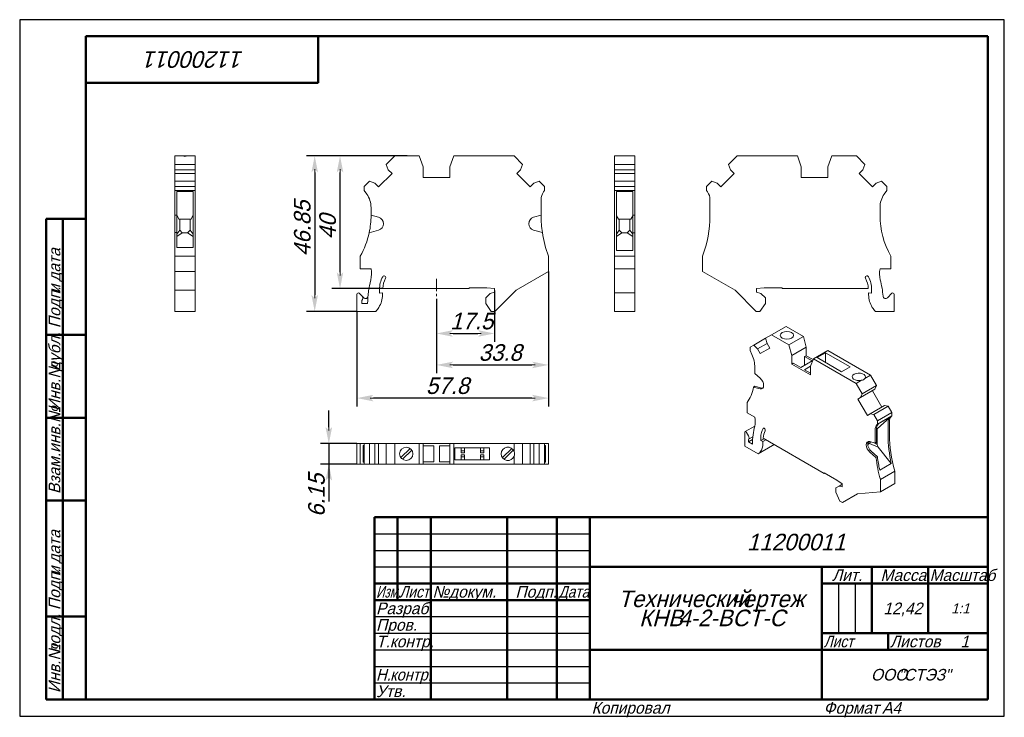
# Model space of a CAD drawing. Header units: millimetres. Extents: x 0 to 297, y 0 to 210.
import ezdxf

# ---------------------------------------------------------------- set-up
doc = ezdxf.new("R2010")
doc.units = ezdxf.units.MM
doc.linetypes.add('CENTER_per1_scale0.117913', pattern=[5.99, 3.74375, -0.74875, 0.74875, -0.74875])
doc.styles.add('TextStyle_1', font='T-FLEX Type A.TTF', dxfattribs={"oblique": 15, "height": 5})
doc.styles.add('TextStyle_2', font='T-FLEX Type A.TTF', dxfattribs={"oblique": 15, "height": 3.5})
doc.styles.add('TextStyle_3', font='T-FLEX Type A.TTF', dxfattribs={"width": 0.744064, "oblique": 15, "height": 3.5})
doc.styles.add('TextStyle_4', font='T-FLEX Type A.TTF', dxfattribs={"width": 0.883061, "oblique": 15, "height": 3.5})
doc.styles.add('TextStyle_5', font='T-FLEX Type A.TTF', dxfattribs={"width": 0.94413, "oblique": 15, "height": 3.5})
doc.styles.add('TextStyle_6', font='T-FLEX Type A.TTF', dxfattribs={"width": 0.98844, "oblique": 15, "height": 3.5})
doc.styles.add('TextStyle_7', font='T-FLEX Type A.TTF', dxfattribs={"oblique": 15, "height": 5})
doc.styles.add('TextStyle_8', font='T-FLEX Type A.TTF', dxfattribs={"oblique": 15, "height": 3})
doc.styles.add('TextStyle_9', font='T-FLEX Type A.TTF', dxfattribs={"oblique": 15, "height": 3.5})
doc.dimstyles.new('DIM_ST_1', dxfattribs={"dimtxt": 5, "dimasz": 5, "dimexe": 2.5, "dimexo": 0, "dimtad": 1, "dimrnd": 0.01, "dimdsep": 46, "dimtxsty": 'TextStyle_1', "dimblk": 'Arrow_3_C7_Status', "dimcen": 0.09, "dimclrd": 7, "dimclre": 7, "dimclrt": 7, "dimazin": 0, "dimtfac": 1, "dimtdec": 0, "dimtmove": 0, "dimatfit": 0, "dimldrblk": 'NONE', "dimfxl": 1, "dimtvp": 1, "dimtolj": 1, "dimarcsym": 0})
doc.dimstyles.new('DIM_ST_2', dxfattribs={"dimtxt": 5, "dimasz": 5, "dimexe": 2.5, "dimexo": 0, "dimtad": 1, "dimrnd": 0.01, "dimdsep": 46, "dimtxsty": 'TextStyle_1', "dimblk": 'Arrow_3_C7_Status', "dimcen": 0.09, "dimclrd": 7, "dimclre": 7, "dimclrt": 7, "dimazin": 0, "dimtfac": 1, "dimtdec": 0, "dimtmove": 0, "dimatfit": 0, "dimldrblk": 'NONE', "dimfxl": 1, "dimtvp": 1, "dimtolj": 1, "dimarcsym": 0})

# ---------------------------------------------------------------- blocks, each defined once
blk = doc.blocks.new('Arrow_3_C7_Status')
at = {"color": 7, "linetype": 'Continuous', "lineweight": 0}
blk.add_line((-1, 0), (-0.8, 0), dxfattribs=at)
at = {"color": 7}
blk.add_solid([(-1, -0.2), (0, 0), (-0.8, 0), (-1, 0.2)], dxfattribs=at)
blk = doc.blocks.new('*D5')
at = {"color": 7, "lineweight": -2}
for p, q in [((143.23, 128.36), (143.23, 112.89)), ((125.73, 125.87), (125.73, 112.89)), ((130.73, 115.39), (138.23, 115.39))]:
    blk.add_line(p, q, dxfattribs=at)
at = {"layer": 'Defpoints', "color": 0}
for p in [(143.23, 128.36), (125.73, 125.87), (143.23, 115.39)]:
    blk.add_point(p, dxfattribs=at)
at = {"color": 7, "lineweight": -2, "xscale": 5, "yscale": 5, "zscale": 5, "rotation": 180}
blk.add_blockref('Arrow_3_C7_Status', (125.73, 115.39), dxfattribs=at)
at = {"color": 7, "lineweight": -2, "xscale": 5, "yscale": 5, "zscale": 5}
blk.add_blockref('Arrow_3_C7_Status', (143.23, 115.39), dxfattribs=at)
blk = doc.blocks.new('_None')
blk = doc.blocks.new('*D6')
at = {"color": 7, "lineweight": -2}
for p, q in [((159.53, 134.12), (159.53, 103.4)), ((125.73, 125.87), (125.73, 103.4)), ((130.73, 105.9), (154.53, 105.9))]:
    blk.add_line(p, q, dxfattribs=at)
at = {"layer": 'Defpoints', "color": 0}
for p in [(159.53, 134.12), (125.73, 125.87), (159.53, 105.9)]:
    blk.add_point(p, dxfattribs=at)
at = {"color": 7, "lineweight": -2, "xscale": 5, "yscale": 5, "zscale": 5, "rotation": 180}
blk.add_blockref('Arrow_3_C7_Status', (125.73, 105.9), dxfattribs=at)
at = {"color": 7, "lineweight": -2, "xscale": 5, "yscale": 5, "zscale": 5}
blk.add_blockref('Arrow_3_C7_Status', (159.53, 105.9), dxfattribs=at)
blk = doc.blocks.new('*D7')
at = {"color": 7, "lineweight": -2}
for p, q in [((159.53, 134.12), (159.53, 93.4)), ((101.73, 122.06), (101.73, 93.4)), ((154.53, 95.9), (106.73, 95.9))]:
    blk.add_line(p, q, dxfattribs=at)
at = {"layer": 'Defpoints', "color": 0}
for p in [(159.53, 134.12), (101.73, 122.06), (101.73, 95.9)]:
    blk.add_point(p, dxfattribs=at)
at = {"color": 7, "lineweight": -2, "xscale": 5, "yscale": 5, "zscale": 5, "rotation": 180}
blk.add_blockref('Arrow_3_C7_Status', (101.73, 95.9), dxfattribs=at)
at = {"color": 7, "lineweight": -2, "xscale": 5, "yscale": 5, "zscale": 5}
blk.add_blockref('Arrow_3_C7_Status', (159.53, 95.9), dxfattribs=at)
blk = doc.blocks.new('*D8')
at = {"color": 7, "lineweight": -2}
for p, q in [((93.25, 87.17), (93.25, 92.17)), ((101.73, 82.17), (90.75, 82.17)), ((93.25, 82.17), (93.25, 76.02)), ((101.73, 76.02), (90.75, 76.02)), ((93.25, 76.02), (93.25, 64.71)), ((93.25, 71.02), (93.25, 66.02))]:
    blk.add_line(p, q, dxfattribs=at)
at = {"layer": 'Defpoints', "color": 0}
for p in [(101.73, 82.17), (93.25, 76.02), (101.73, 76.02)]:
    blk.add_point(p, dxfattribs=at)
at = {"color": 7, "lineweight": -2, "xscale": 5, "yscale": 5, "zscale": 5}
for p, rotation in [((93.25, 82.17), 270.0000000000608), ((93.25, 76.02), 90.00000000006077)]:
    blk.add_blockref('Arrow_3_C7_Status', p, dxfattribs=dict(at, rotation=rotation))
blk = doc.blocks.new('*D9')
at = {"color": 7, "lineweight": -2}
for p, q in [((116.83, 168.91), (94.12, 168.91)), ((96.62, 133.91), (96.62, 163.91)), ((109.54, 128.91), (94.12, 128.91))]:
    blk.add_line(p, q, dxfattribs=at)
at = {"layer": 'Defpoints', "color": 0}
for p in [(96.62, 168.91), (116.83, 168.91), (109.54, 128.91)]:
    blk.add_point(p, dxfattribs=at)
at = {"color": 7, "lineweight": -2, "xscale": 5, "yscale": 5, "zscale": 5}
for p, rotation in [((96.62, 168.91), 90.00000000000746), ((96.62, 128.91), 270.0000000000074)]:
    blk.add_blockref('Arrow_3_C7_Status', p, dxfattribs=dict(at, rotation=rotation))
blk = doc.blocks.new('*D10')
at = {"color": 7, "lineweight": -2}
for p, q in [((113.13, 168.91), (86.48, 168.91)), ((88.98, 163.91), (88.98, 127.06)), ((101.73, 122.06), (86.48, 122.06))]:
    blk.add_line(p, q, dxfattribs=at)
at = {"layer": 'Defpoints', "color": 0}
for p in [(113.13, 168.91), (88.98, 122.06), (101.73, 122.06)]:
    blk.add_point(p, dxfattribs=at)
at = {"color": 7, "lineweight": -2, "xscale": 5, "yscale": 5, "zscale": 5}
for p, rotation in [((88.98, 168.91), 89.9999999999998), ((88.98, 122.06), 269.9999999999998)]:
    blk.add_blockref('Arrow_3_C7_Status', p, dxfattribs=dict(at, rotation=rotation))
blk = doc.blocks.new('_FR1Страница_1')
at = {"color": 7, "linetype": 'Continuous', "lineweight": 25}
for p, q in [((0, 210), (0, 0)), ((297, 210), (0, 210)), ((297, 0), (297, 210)), ((107, 55), (172, 55)), ((107, 50), (172, 50)), ((107, 45), (172, 45)), ((247, 40), (247, 25)), ((252, 40), (252, 25)), ((107, 30), (172, 30)), ((107, 25), (172, 25)), ((107, 20), (172, 20)), ((242, 20), (292, 20)), ((262, 20), (262, 20)), ((107, 15), (172, 15)), ((107, 10), (172, 10)), ((0, 0), (297, 0))]:
    blk.add_line(p, q, dxfattribs=at)
at = {"color": 7, "linetype": 'Continuous', "lineweight": 50}
for p, q in [((20, 5), (20, 205)), ((20, 205), (292, 205)), ((90, 191), (90, 205)), ((292, 205), (292, 5)), ((20, 191), (90, 191)), ((8, 5), (8, 150)), ((8, 150), (20, 150)), ((13, 150), (13, 5)), ((8, 115), (20, 115)), ((8, 90), (20, 90)), ((20, 65), (8, 65)), ((107, 5), (107, 60)), ((107, 60), (292, 60)), ((114, 60), (114, 35)), ((124, 60), (124, 5)), ((147, 60), (147, 5)), ((162, 60), (162, 5)), ((172, 60), (172, 5)), ((172, 45), (292, 45)), ((242, 45), (242, 5)), ((257, 45), (257, 25)), ((274, 45), (274, 25)), ((107, 40), (172, 40)), ((242, 40), (292, 40)), ((107, 35), (172, 35)), ((8, 30), (20, 30)), ((242, 25), (292, 25)), ((262, 25), (262, 20)), ((172, 20), (292, 20)), ((20, 5), (8, 5)), ((292, 5), (20, 5))]:
    blk.add_line(p, q, dxfattribs=at)
at = {"color": 7, "oblique": 15}
for s, height, rotation, style, p in [('11200011', 5, 180, 'TextStyle_7', (67.63, 200.5)), ('дата', 3.5, 90, 'TextStyle_2', (12.25, 131.01)), ('Подп.', 3.5, 90, 'TextStyle_2', (12.25, 117)), ('и', 3.5, 90, 'TextStyle_2', (12.25, 127.51)), ('дубл.', 3.5, 90, 'TextStyle_2', (12.25, 104.01)), ('Инв.№', 3.5, 90, 'TextStyle_2', (12.25, 92)), ('Взам.инв.№', 3.5, 90, 'TextStyle_2', (12.25, 67)), ('дата', 3.5, 90, 'TextStyle_2', (12.25, 46.01)), ('Подп.', 3.5, 90, 'TextStyle_2', (12.25, 32)), ('и', 3.5, 90, 'TextStyle_2', (12.25, 42.51)), ('подл.', 3.5, 90, 'TextStyle_2', (12.25, 19.01)), ('Инв.№', 3.5, 90, 'TextStyle_2', (12.25, 7))]:
    blk.add_text(s, height=height, rotation=rotation, dxfattribs=dict(at, style=style)).set_placement(p)
for s, height, style, p in [('11200011', 5, 'TextStyle_7', (219.37, 50)), ('Лит.', 3.5, 'TextStyle_2', (245.03, 40.76)), ('Масса', 3.5, 'TextStyle_2', (259.65, 40.76)), ('№', 3.5, 'TextStyle_2', (124.5, 35.75)), ('Подп.', 3.5, 'TextStyle_2', (149.53, 35.75)), ('докум.', 3.5, 'TextStyle_2', (129.5, 35.75)), ('Технический', 5, 'TextStyle_7', (180.55, 32.88)), ('чертеж', 5, 'TextStyle_7', (214.51, 32.88)), ('Разраб.', 3.5, 'TextStyle_2', (107.5, 30.75)), ('12,42', 3.5, 'TextStyle_2', (260.53, 30.75)), ('1:1', 3, 'TextStyle_8', (280.99, 31)), ('КНВ', 5, 'TextStyle_7', (186.86, 27.12)), ('4-2-ВСТ-С', 5, 'TextStyle_7', (198.65, 27.12)), ('Пров.', 3.5, 'TextStyle_2', (107.5, 25.75)), ('Т.контр.', 3.5, 'TextStyle_2', (107.5, 20.75)), ('Листов', 3.5, 'TextStyle_2', (262.5, 20.75)), ('1', 3.5, 'TextStyle_9', (283.78, 20.75)), ('ООО', 3.5, 'TextStyle_2', (256.78, 10.75)), ('"СТЭЗ"', 3.5, 'TextStyle_2', (265.03, 10.75)), ('Утв.', 3.5, 'TextStyle_2', (107.5, 5.75)), ('Копировал', 3.5, 'TextStyle_2', (172.5, 0.75)), ('Формат', 3.5, 'TextStyle_2', (242.5, 0.75)), ('A4', 3.5, 'TextStyle_2', (260.12, 0.75))]:
    blk.add_text(s, height=height, dxfattribs=dict(at, style=style)).set_placement(p)
for s, style, width, p in [('Масштаб', 'TextStyle_6', 0.98844, (274.5, 40.76)), ('Изм.', 'TextStyle_3', 0.744064, (107.5, 35.75)), ('Лист', 'TextStyle_4', 0.883061, (114.5, 35.75)), ('Дата', 'TextStyle_4', 0.883061, (162.5, 35.75)), ('Лист', 'TextStyle_4', 0.883061, (242.5, 20.75)), ('Н.', 'TextStyle_5', 0.94413, (107.5, 10.75)), ('контр.', 'TextStyle_5', 0.94413, (111.75, 10.75))]:
    blk.add_text(s, height=3.5, dxfattribs=dict(at, style=style, width=width)).set_placement(p)
blk = doc.blocks.new('Страница_1')
at = {"color": 7, "linetype": 'Continuous', "lineweight": 20}
for p, q in [((46.784, 168.915), (49.163, 168.915)), ((46.784, 166.341), (46.784, 168.915)), ((46.784, 164.726), (46.784, 166.341)), ((46.784, 166.341), (52.934, 166.341)), ((49.163, 168.915), (50.555, 168.915)), ((52.934, 168.915), (50.555, 168.915)), ((52.934, 166.341), (52.934, 168.915)), ((52.934, 164.726), (52.934, 166.341)), ((113.133, 168.915), (110.559, 166.341)), ((111.188, 164.726), (110.559, 166.341)), ((113.133, 168.915), (120.533, 168.915)), ((121.733, 165.618), (120.533, 168.915)), ((130.933, 168.915), (129.733, 165.618)), ((149.133, 168.915), (130.933, 168.915)), ((151.708, 166.341), (149.133, 168.915)), ((151.079, 164.726), (151.708, 166.341)), ((185.539, 168.915), (179.389, 168.915)), ((179.389, 168.915), (179.389, 166.341)), ((179.389, 164.726), (179.389, 166.341)), ((185.539, 166.341), (179.389, 166.341)), ((185.539, 168.915), (185.539, 166.341)), ((185.539, 164.726), (185.539, 166.341)), ((213.797, 166.341), (216.371, 168.915)), ((214.426, 164.726), (213.797, 166.341)), ((216.371, 168.915), (234.571, 168.915)), ((234.571, 168.915), (235.771, 165.618)), ((243.771, 165.618), (244.971, 168.915)), ((252.371, 168.915), (244.971, 168.915)), ((252.371, 168.915), (254.945, 166.341)), ((254.317, 164.726), (254.945, 166.341)), ((46.784, 164.726), (46.784, 163.603)), ((46.784, 164.726), (52.934, 164.726)), ((46.784, 161.307), (46.784, 163.603)), ((52.934, 163.603), (46.784, 163.603)), ((52.934, 164.726), (52.934, 163.603)), ((52.934, 161.307), (52.934, 163.603)), ((108.263, 159.555), (112.311, 163.603)), ((111.188, 164.726), (112.311, 163.603)), ((121.733, 165.618), (121.733, 162.415)), ((129.733, 165.618), (129.733, 162.415)), ((151.079, 164.726), (149.955, 163.603)), ((154.004, 159.555), (149.955, 163.603)), ((185.539, 164.726), (179.389, 164.726)), ((179.389, 164.726), (179.389, 163.603)), ((179.389, 163.603), (185.539, 163.603)), ((179.389, 161.307), (179.389, 163.603)), ((185.539, 164.726), (185.539, 163.603)), ((185.539, 161.307), (185.539, 163.603)), ((211.501, 159.555), (215.549, 163.603)), ((214.426, 164.726), (215.549, 163.603)), ((235.771, 165.618), (235.771, 162.415)), ((243.771, 165.618), (243.771, 162.415)), ((254.317, 164.726), (253.193, 163.603)), ((257.242, 159.555), (253.193, 163.603)), ((46.784, 161.307), (52.934, 161.307)), ((46.784, 159.715), (46.784, 161.307)), ((52.934, 159.715), (52.934, 161.307)), ((103.933, 159.715), (105.525, 161.307)), ((105.525, 161.307), (107.14, 160.678)), ((107.14, 160.678), (108.263, 159.555)), ((129.733, 162.415), (121.733, 162.415)), ((155.127, 160.678), (154.004, 159.555)), ((156.742, 161.307), (155.127, 160.678)), ((158.333, 159.715), (156.742, 161.307)), ((179.389, 159.715), (179.389, 161.307)), ((185.539, 161.307), (179.389, 161.307)), ((185.539, 159.715), (185.539, 161.307)), ((207.171, 159.715), (208.763, 161.307)), ((208.763, 161.307), (210.378, 160.678)), ((210.378, 160.678), (211.501, 159.555)), ((235.771, 162.415), (243.771, 162.415)), ((258.365, 160.678), (257.242, 159.555)), ((259.98, 161.307), (258.365, 160.678)), ((261.571, 159.715), (259.98, 161.307)), ((46.784, 158.515), (46.784, 159.715)), ((46.784, 159.715), (52.934, 159.715)), ((52.934, 158.515), (46.784, 158.515)), ((46.784, 158.048), (46.784, 158.515)), ((46.784, 158.048), (46.784, 155.754)), ((47.384, 158.235), (52.334, 158.235)), ((47.384, 158.235), (47.384, 158.048)), ((47.384, 158.048), (47.384, 155.754)), ((52.334, 158.235), (52.334, 158.048)), ((52.334, 158.048), (52.334, 155.754)), ((52.934, 158.515), (52.934, 159.715)), ((52.934, 158.515), (52.934, 158.048)), ((52.934, 158.048), (52.934, 155.754)), ((103.933, 158.515), (103.933, 159.715)), ((104.718, 157.395), (103.933, 158.515)), ((158.007, 158.048), (158.333, 158.515)), ((158.333, 158.515), (158.333, 159.715)), ((179.389, 158.515), (179.389, 159.715)), ((185.539, 159.715), (179.389, 159.715)), ((179.389, 157.395), (179.389, 158.515)), ((179.389, 158.515), (185.539, 158.515)), ((184.939, 158.19), (179.989, 158.19)), ((179.989, 157.395), (179.989, 158.19)), ((184.939, 158.19), (184.939, 157.395)), ((185.539, 158.515), (185.539, 159.715)), ((185.539, 157.395), (185.539, 158.515)), ((207.171, 158.515), (207.171, 159.715)), ((207.171, 158.515), (207.498, 158.048)), ((260.787, 157.395), (261.571, 158.515)), ((261.571, 158.515), (261.571, 159.715)), ((46.784, 151.02), (46.784, 155.754)), ((47.384, 155.754), (47.384, 151.02)), ((52.334, 150.877), (52.334, 155.754)), ((52.934, 150.877), (52.934, 155.754)), ((157.283, 151.02), (157.283, 155.754)), ((179.389, 157.395), (179.389, 153.38)), ((179.989, 157.395), (179.989, 153.38)), ((184.939, 157.395), (184.939, 153.38)), ((185.539, 157.395), (185.539, 153.38)), ((208.221, 150.877), (208.221, 155.754)), ((105.983, 151.02), (105.983, 153.38)), ((179.389, 151.015), (179.389, 153.38)), ((179.989, 151.015), (179.989, 153.38)), ((184.939, 151.02), (184.939, 153.38)), ((185.539, 151.02), (185.539, 153.38)), ((259.521, 151.015), (259.521, 153.38)), ((46.784, 151.02), (47.384, 151.02)), ((46.784, 150.412), (46.784, 151.02)), ((46.784, 150.412), (46.784, 148.48)), ((47.384, 151.12), (47.973, 149.815)), ((47.384, 151.02), (47.384, 150.412)), ((47.384, 150.412), (47.384, 148.48)), ((47.973, 149.815), (51.745, 149.815)), ((48.259, 146.565), (48.259, 149.815)), ((51.459, 149.815), (51.459, 146.565)), ((52.334, 151.12), (51.745, 149.815)), ((52.334, 150.877), (52.334, 141.344)), ((52.934, 150.877), (52.934, 138.714)), ((105.983, 151.015), (105.983, 151.02)), ((105.983, 151.02), (108.251, 150.412)), ((155.016, 150.412), (157.283, 151.02)), ((157.283, 150.877), (157.283, 151.02)), ((179.389, 151.015), (179.389, 138.689)), ((179.989, 151.015), (179.989, 140.415)), ((179.989, 150.892), (180.596, 149.815)), ((180.596, 149.815), (184.331, 149.815)), ((180.864, 149.815), (180.864, 146.565)), ((184.064, 149.815), (184.064, 146.565)), ((184.939, 150.892), (184.331, 149.815)), ((184.939, 151.02), (185.539, 151.02)), ((184.939, 151.02), (184.939, 150.412)), ((184.939, 150.412), (184.939, 148.48)), ((185.539, 151.02), (185.539, 150.412)), ((185.539, 150.412), (185.539, 148.48)), ((46.784, 148.449), (46.784, 148.48)), ((46.784, 148.449), (46.784, 146.518)), ((46.784, 145.808), (46.784, 146.518)), ((46.784, 145.808), (47.384, 145.808)), ((46.784, 145.808), (46.784, 138.714)), ((47.384, 148.48), (47.384, 148.449)), ((47.384, 148.449), (47.384, 146.518)), ((47.384, 145.297), (48.259, 146.565)), ((47.384, 146.518), (47.384, 145.808)), ((47.384, 145.808), (47.384, 141.344)), ((49.059, 145.765), (47.384, 144.591)), ((49.059, 145.765), (48.259, 146.565)), ((50.659, 145.765), (49.059, 145.765)), ((50.659, 145.765), (51.459, 146.565)), ((50.659, 145.765), (52.334, 144.591)), ((51.459, 146.565), (52.334, 145.297)), ((108.251, 146.518), (105.425, 145.76)), ((109.733, 148.48), (109.733, 148.449)), ((153.533, 148.449), (153.533, 148.48)), ((157.663, 145.808), (155.016, 146.518)), ((180.864, 146.565), (179.989, 145.297)), ((179.989, 144.591), (181.664, 145.765)), ((181.664, 145.765), (180.864, 146.565)), ((181.664, 145.765), (183.264, 145.765)), ((184.064, 146.565), (183.264, 145.765)), ((183.264, 145.765), (184.939, 144.591)), ((184.064, 146.565), (184.939, 145.297)), ((184.939, 148.48), (184.939, 148.449)), ((184.939, 148.449), (184.939, 146.518)), ((184.939, 146.518), (184.939, 145.76)), ((184.939, 145.76), (184.939, 140.415)), ((185.539, 145.76), (184.939, 145.76)), ((185.539, 148.48), (185.539, 148.449)), ((185.539, 148.449), (185.539, 146.518)), ((185.539, 146.518), (185.539, 145.76)), ((185.539, 145.76), (185.539, 138.689)), ((52.334, 141.344), (47.384, 141.344)), ((184.939, 140.415), (179.989, 140.415)), ((46.784, 138.714), (46.784, 134.123)), ((52.934, 138.714), (46.784, 138.714)), ((52.934, 134.123), (52.934, 138.714)), ((102.733, 138.689), (102.733, 134.915)), ((159.533, 138.714), (159.533, 134.123)), ((179.389, 138.689), (185.539, 138.689)), ((179.389, 134.915), (179.389, 138.689)), ((185.539, 138.689), (185.539, 134.915)), ((205.971, 134.123), (205.971, 138.714)), ((262.771, 134.915), (262.771, 138.689)), ((46.784, 134.123), (52.934, 134.123)), ((46.784, 134.123), (46.784, 128.465)), ((52.934, 134.123), (52.934, 128.465)), ((102.733, 134.915), (105.977, 134.915)), ((159.533, 134.123), (149.733, 128.465)), ((179.389, 134.915), (179.389, 131.557)), ((185.539, 134.915), (179.389, 134.915)), ((185.539, 134.915), (185.539, 131.557)), ((205.971, 134.123), (215.771, 128.465)), ((259.528, 134.915), (262.771, 134.915)), ((179.389, 127.622), (179.389, 131.557)), ((185.539, 127.622), (185.539, 131.557)), ((46.784, 128.465), (46.784, 122.065)), ((46.784, 128.465), (52.934, 128.465)), ((52.934, 128.465), (52.934, 122.065)), ((108.533, 128.615), (108.533, 127.536)), ((109.54, 128.915), (135.533, 128.915)), ((135.533, 129.115), (135.533, 128.915)), ((135.533, 129.115), (140.947, 129.115)), ((140.947, 129.115), (143.233, 128.915)), ((141.936, 127.467), (143.233, 127.815)), ((143.233, 127.815), (143.233, 128.915)), ((149.733, 128.465), (143.333, 122.065)), ((215.771, 128.465), (222.171, 122.065)), ((224.557, 129.115), (222.271, 128.915)), ((222.271, 127.815), (222.271, 128.915)), ((223.569, 127.467), (222.271, 127.815)), ((229.971, 129.115), (224.557, 129.115)), ((229.971, 128.915), (229.971, 129.115)), ((255.965, 128.915), (229.971, 128.915)), ((256.971, 128.615), (256.971, 127.536)), ((101.733, 122.065), (101.733, 127.222)), ((103.27, 126.651), (102.416, 127.505)), ((103.233, 124.415), (103.233, 125.344)), ((103.786, 126.135), (103.27, 126.651)), ((109.433, 127.615), (108.533, 127.536)), ((109.433, 127.058), (109.433, 127.615)), ((140.583, 126.115), (141.936, 127.467)), ((140.583, 124.465), (140.583, 126.115)), ((179.389, 127.222), (179.389, 127.622)), ((185.539, 127.622), (179.389, 127.622)), ((179.389, 122.065), (179.389, 127.222)), ((185.539, 127.222), (185.539, 127.622)), ((185.539, 122.065), (185.539, 127.222)), ((224.921, 126.115), (223.569, 127.467)), ((224.921, 124.465), (224.921, 126.115)), ((256.071, 127.615), (256.971, 127.536)), ((256.071, 127.058), (256.071, 127.615)), ((261.719, 126.135), (263.088, 127.505)), ((263.771, 122.065), (263.771, 127.222)), ((46.784, 122.065), (52.934, 122.065)), ((107.399, 122.065), (101.733, 122.065)), ((104.941, 124.415), (103.233, 124.415)), ((142.264, 122.065), (140.583, 124.465)), ((143.333, 122.065), (142.264, 122.065)), ((185.539, 122.065), (179.389, 122.065)), ((222.171, 122.065), (223.241, 122.065)), ((223.241, 122.065), (224.921, 124.465)), ((258.105, 122.065), (263.771, 122.065)), ((226.809, 114.997), (231.157, 117.508)), ((231.157, 117.508), (236.39, 114.487)), ((221.429, 111.891), (224.988, 113.947)), ((226.809, 114.997), (224.988, 113.947)), ((225.433, 112.372), (224.988, 113.947)), ((226.809, 114.997), (232.041, 111.976)), ((232.041, 111.976), (236.39, 114.487)), ((237.238, 111.305), (236.39, 114.487)), ((220.303, 111.242), (221.429, 111.891)), ((220.303, 110.262), (220.303, 111.242)), ((220.858, 109.027), (220.303, 110.262)), ((221.429, 111.891), (222.571, 110.719)), ((222.571, 110.719), (225.433, 112.372)), ((222.571, 110.719), (223.365, 109.343)), ((223.365, 109.343), (226.227, 110.996)), ((225.433, 112.372), (226.227, 110.996)), ((232.89, 108.795), (232.041, 111.976)), ((232.89, 108.795), (237.238, 111.305)), ((237.238, 111.305), (237.238, 108.69)), ((243.744, 110.241), (239.395, 107.731)), ((256.613, 102.811), (243.744, 110.241)), ((232.89, 108.795), (232.89, 106.179)), ((235.577, 105.159), (239.006, 107.139)), ((237.238, 108.69), (236.779, 108.425)), ((236.779, 105.853), (236.779, 108.425)), ((239.006, 107.139), (236.779, 108.425)), ((239.305, 107.497), (237.238, 108.69)), ((239.395, 107.731), (238.547, 105.529)), ((252.265, 100.301), (239.395, 107.731)), ((240.527, 108.098), (243.108, 109.588)), ((247.933, 103.822), (240.527, 108.098)), ((243.108, 109.588), (243.108, 106.608)), ((250.514, 105.312), (243.108, 109.588)), ((221.753, 103.305), (221.753, 105.232)), ((233.349, 106.445), (232.89, 106.179)), ((238.547, 102.913), (232.89, 106.179)), ((233.349, 106.445), (235.577, 105.159)), ((238.547, 105.485), (236.779, 104.465)), ((236.779, 104.465), (238.547, 103.444)), ((238.547, 105.529), (238.547, 102.913)), ((247.933, 103.822), (250.514, 105.312)), ((221.753, 103.305), (223.356, 101.883)), ((252.265, 100.301), (253.947, 101.272)), ((256.613, 102.811), (254.931, 101.84)), ((258.433, 99.659), (256.613, 102.811)), ((221.358, 99.239), (221.782, 99.484)), ((223.356, 98.703), (221.358, 99.239)), ((223.781, 98.948), (221.782, 99.484)), ((224.404, 99.701), (224.404, 99.676)), ((254.085, 97.148), (252.265, 100.301)), ((253.64, 96.086), (257.989, 98.597)), ((254.085, 97.148), (258.433, 99.659)), ((260.057, 93.18), (257.194, 98.138)), ((257.989, 98.597), (258.433, 99.659)), ((253.64, 96.086), (252.846, 95.628)), ((255.708, 90.67), (252.846, 95.628)), ((253.64, 96.086), (254.085, 97.148)), ((219.455, 94.564), (219.455, 91.482)), ((256.503, 91.128), (260.851, 93.639)), ((257.644, 90.982), (261.993, 93.493)), ((261.993, 93.493), (260.851, 93.639)), ((263.119, 91.544), (261.993, 93.493)), ((219.455, 91.482), (221.748, 90.158)), ((256.503, 91.128), (255.708, 90.67)), ((257.644, 90.982), (256.503, 91.128)), ((258.77, 89.033), (257.644, 90.982)), ((258.622, 86.632), (262.556, 90.17)), ((258.77, 89.033), (263.119, 91.544)), ((263.119, 90.564), (258.77, 88.053)), ((259.056, 88.15), (262.556, 90.17)), ((262.556, 90.17), (262.463, 90.071)), ((263.119, 90.564), (262.888, 90.316)), ((263.119, 90.564), (263.119, 91.544)), ((221.699, 87.449), (218.83, 85.793)), ((258.027, 82.362), (258.027, 86.228)), ((258.622, 86.632), (258.452, 86.499)), ((258.452, 86.473), (258.452, 82.607)), ((258.539, 87.806), (258.77, 88.053)), ((258.622, 81.877), (258.622, 86.632)), ((258.77, 88.053), (258.77, 89.033)), ((259.056, 88.15), (258.963, 88.051)), ((261.952, 84.511), (261.952, 88.493)), ((262.376, 84.756), (262.376, 88.738)), ((218.748, 81.399), (218.748, 85.609)), ((219.834, 84.516), (219.23, 85.562)), ((219.808, 82.705), (219.808, 83.464)), ((221.079, 83.439), (219.808, 82.705)), ((219.834, 83.477), (221.147, 84.235)), ((223.556, 83.971), (223.556, 83.09)), ((223.556, 83.09), (224.531, 83.653)), ((224.192, 82.787), (225.112, 83.317)), ((224.267, 83.805), (242.648, 73.193)), ((102.416, 82.17), (101.733, 82.17)), ((101.733, 82.17), (101.733, 76.02)), ((102.733, 82.17), (102.416, 82.17)), ((102.733, 82.17), (102.733, 76.02)), ((102.733, 82.17), (103.933, 82.17)), ((103.625, 81.57), (103.933, 81.57)), ((103.625, 76.62), (103.625, 81.57)), ((103.933, 82.17), (105.525, 82.17)), ((103.933, 76.02), (103.933, 82.17)), ((105.525, 76.02), (105.525, 82.17)), ((105.525, 82.17), (107.14, 82.17)), ((107.14, 82.17), (108.263, 82.17)), ((107.14, 76.02), (107.14, 82.17)), ((108.263, 82.17), (110.559, 82.17)), ((108.263, 82.17), (108.263, 76.02)), ((110.559, 76.02), (110.559, 82.17)), ((113.133, 82.17), (110.559, 82.17)), ((113.133, 82.17), (120.533, 82.17)), ((113.133, 76.02), (113.133, 82.17)), ((114.969, 77.95), (117.753, 80.735)), ((118.248, 80.24), (115.464, 77.455)), ((120.533, 76.02), (120.533, 82.17)), ((121.733, 82.17), (120.533, 82.17)), ((129.733, 82.17), (121.733, 82.17)), ((121.733, 76.02), (121.733, 82.17)), ((124.883, 81.52), (121.733, 81.52)), ((124.883, 76.67), (124.883, 81.52)), ((129.733, 81.52), (126.583, 81.52)), ((126.583, 81.52), (126.583, 76.67)), ((130.933, 82.17), (129.733, 82.17)), ((129.733, 76.02), (129.733, 82.17)), ((130.933, 82.17), (130.933, 76.02)), ((149.133, 82.17), (130.933, 82.17)), ((131.284, 77.27), (131.284, 80.92)), ((141.758, 80.92), (131.284, 80.92)), ((133.208, 80.024), (133.208, 80.92)), ((134.208, 80.024), (134.208, 80.92)), ((139.008, 80.92), (139.008, 80.024)), ((140.008, 80.92), (140.008, 80.024)), ((141.758, 77.27), (141.758, 80.92)), ((145.619, 77.95), (148.403, 80.735)), ((148.898, 80.24), (146.114, 77.455)), ((151.708, 82.17), (149.133, 82.17)), ((149.133, 82.17), (149.133, 79.791)), ((154.004, 82.17), (151.708, 82.17)), ((151.708, 76.02), (151.708, 82.17)), ((155.127, 82.17), (154.004, 82.17)), ((154.004, 82.17), (154.004, 76.02)), ((156.742, 82.17), (155.127, 82.17)), ((155.127, 76.02), (155.127, 82.17)), ((158.333, 82.17), (156.742, 82.17)), ((156.742, 76.02), (156.742, 82.17)), ((158.333, 76.02), (158.333, 82.17)), ((159.533, 82.17), (158.333, 82.17)), ((158.647, 81.57), (158.333, 81.57)), ((158.647, 81.57), (158.647, 76.62)), ((159.533, 82.17), (159.533, 76.02)), ((222.754, 79.086), (218.748, 81.399)), ((221.016, 82.008), (219.808, 82.705)), ((222.754, 79.086), (227.103, 81.596)), ((224.192, 82.787), (223.556, 83.09)), ((224.192, 82.332), (224.192, 82.787)), ((255.376, 81.794), (255.376, 81.819)), ((255.8, 82.064), (255.8, 82.039)), ((256.366, 82.195), (255.807, 81.872)), ((255.857, 82.489), (256.366, 82.195)), ((256.366, 82.195), (256.672, 82.725)), ((256.366, 82.195), (258.974, 81.098)), ((256.424, 82.792), (258.027, 82.362)), ((257.97, 82.377), (258.622, 81.877)), ((258.027, 82.362), (258.452, 82.607)), ((258.622, 81.877), (258.974, 81.098)), ((258.974, 81.098), (262.916, 76.171)), ((141.758, 77.27), (131.284, 77.27)), ((133.208, 80.024), (133.208, 79.404)), ((133.208, 80.024), (134.208, 80.024)), ((133.208, 79.404), (133.208, 79.37)), ((133.208, 79.37), (134.208, 79.37)), ((134.208, 78.82), (133.208, 78.82)), ((133.208, 78.787), (133.208, 78.82)), ((133.208, 78.166), (133.208, 78.787)), ((133.208, 78.166), (134.208, 78.166)), ((133.208, 77.27), (133.208, 78.166)), ((134.208, 80.024), (134.208, 79.404)), ((134.208, 79.404), (134.208, 79.37)), ((134.208, 78.787), (134.208, 78.82)), ((134.208, 78.166), (134.208, 78.787)), ((134.208, 77.27), (134.208, 78.166)), ((139.008, 80.024), (139.008, 79.404)), ((140.008, 80.024), (139.008, 80.024)), ((139.008, 79.404), (139.008, 79.37)), ((139.008, 79.37), (140.008, 79.37)), ((140.008, 78.82), (139.008, 78.82)), ((139.008, 78.787), (139.008, 78.82)), ((139.008, 78.166), (139.008, 78.787)), ((139.008, 77.27), (139.008, 78.166)), ((140.008, 78.166), (139.008, 78.166)), ((140.008, 80.024), (140.008, 79.404)), ((140.008, 79.404), (140.008, 79.37)), ((140.008, 78.787), (140.008, 78.82)), ((140.008, 78.166), (140.008, 78.787)), ((140.008, 77.27), (140.008, 78.166)), ((149.133, 76.02), (149.133, 78.399)), ((258.296, 77.952), (256.424, 79.612)), ((256.848, 79.857), (258.72, 78.197)), ((258.296, 77.952), (258.72, 78.197)), ((102.416, 76.02), (101.733, 76.02)), ((102.733, 76.02), (102.416, 76.02)), ((102.733, 76.02), (103.933, 76.02)), ((103.625, 76.62), (103.933, 76.62)), ((103.933, 76.02), (105.525, 76.02)), ((105.525, 76.02), (107.14, 76.02)), ((107.14, 76.02), (108.263, 76.02)), ((108.263, 76.02), (110.559, 76.02)), ((113.133, 76.02), (110.559, 76.02)), ((113.133, 76.02), (120.533, 76.02)), ((121.733, 76.02), (120.533, 76.02)), ((121.733, 76.67), (124.883, 76.67)), ((129.733, 76.02), (121.733, 76.02)), ((126.583, 76.67), (129.733, 76.67)), ((130.933, 76.02), (129.733, 76.02)), ((149.133, 76.02), (130.933, 76.02)), ((151.708, 76.02), (149.133, 76.02)), ((154.004, 76.02), (151.708, 76.02)), ((155.127, 76.02), (154.004, 76.02)), ((156.742, 76.02), (155.127, 76.02)), ((158.333, 76.02), (156.742, 76.02)), ((158.647, 76.62), (158.333, 76.62)), ((159.533, 76.02), (158.333, 76.02)), ((262.916, 76.171), (259.416, 74.15)), ((242.648, 73.356), (246.476, 71.146)), ((242.648, 73.356), (242.648, 73.193)), ((242.648, 73.193), (242.789, 73.275)), ((263.967, 73.907), (259.618, 71.396)), ((259.618, 71.396), (259.618, 67.647)), ((263.967, 70.158), (263.967, 73.907)), ((246.219, 68.845), (247.175, 69.397)), ((246.219, 67.498), (246.219, 68.845)), ((246.476, 71.146), (248.093, 70.049)), ((247.175, 69.397), (248.093, 69.927)), ((247.175, 69.397), (248.093, 69.151)), ((248.093, 69.151), (248.093, 70.049)), ((259.618, 67.647), (263.967, 70.158)), ((247.407, 64.852), (246.219, 67.498)), ((252.689, 67.028), (248.163, 64.416)), ((259.618, 67.647), (252.689, 67.028)), ((248.163, 64.416), (247.407, 64.852))]:
    blk.add_line(p, q, dxfattribs=at)
at = {"color": 7, "linetype": 'CENTER_per1_scale0.117913', "lineweight": 9}
blk.add_line((125.733, 131.86), (125.733, 125.87), dxfattribs=at)
at = {"color": 7, "linetype": 'Continuous', "lineweight": 20}
blk.add_circle((116.608, 79.095), 2, dxfattribs=at)
for centre, radius, start, end in [((49.859, 170.79), 2, 249.63587, 270), ((49.859, 170.79), 2, 270, 290.36413), ((161.283, 155.754), 4, 145, 180), ((204.221, 155.754), 4, 0, 35), ((98.983, 153.38), 7, 0, 35), ((266.521, 153.38), 7, 145, 180), ((80.983, 151.015), 25, 347.86725, 0), ((107.733, 148.48), 2, 360, 75), ((155.533, 148.48), 2, 105, 180), ((191.283, 150.877), 34, 180, 188.57366), ((174.221, 150.877), 34, 339.0389, 360), ((284.521, 151.015), 25, 180, 209.54136), ((80.983, 151.015), 25, 330.45864, 347.86725), ((107.733, 148.449), 2, 285, 0), ((155.533, 148.449), 2, 180, 255), ((191.283, 150.877), 34, 188.57366, 200.9611), ((98.633, 133.39), 7.5, 345.85889, 11.73422), ((266.871, 133.39), 7.5, 168.26578, 194.14111), ((137.033, 123.715), 32.1, 165.85889, 178.75046), ((116.833, 128.615), 8.3, 152.09877, 180), ((109.94, 132.265), 0.5, 332.09877, 152.09877), ((116.833, 128.615), 7.3, 152.09877, 177.64472), ((255.565, 132.265), 0.5, 27.90123, 207.90123), ((248.671, 128.615), 7.3, 2.35528, 27.90123), ((248.671, 128.615), 8.3, 0, 27.90123), ((228.471, 123.715), 32.1, 5.15339, 14.14111), ((102.133, 127.222), 0.4, 45, 180), ((102.633, 126.015), 0.9, 311.81031, 45), ((104.316, 126.666), 0.75, 225, 354.84661), ((102.433, 127.058), 7, 327.14012, 360), ((263.071, 127.058), 7, 180, 212.85988), ((261.189, 126.666), 0.75, 185.15339, 315), ((263.371, 127.222), 0.4, 360, 135), ((100.333, 128.415), 9.5, 318.05468, 327.14012), ((265.171, 128.415), 9.5, 212.85988, 221.94532), ((254.016, 102.315), 1.045, 266.17951, 299.26017), ((253.993, 102.301), 1.045, 300.73983, 333.82049), ((147.258, 79.095), 2, 20.36413, 339.63587), ((147.258, 79.095), 2, 0.00001, 20.36413), ((147.258, 79.095), 2, 339.63587, 0.00001)]:
    blk.add_arc(centre, radius, start, end, dxfattribs=at)
blk.add_ellipse((231.44, 114.834), major_axis=(-2, 0), ratio=0.5773503, dxfattribs=at)
for centre, major_axis, ratio, start_param, end_param in [((216.803, 108.09), (-3.5, 6.062), 0.5773503, 3.9269908, 4.5378561), ((222.99, 100.517), (-1, 1.732), 0.5773503, 3.9269908, 5.2359878), ((253.113, 102.321), (2, 0), 0.5773503, 5.8532083, 11.4255512), ((204.075, 113.507), (-12.5, 21.651), 0.5773503, 3.4113968, 3.7152343), ((222.99, 100.492), (-1, 1.732), 0.5773503, 2.6179939, 3.9269908), ((223.415, 100.737), (-1, 1.732), 0.5773503, 2.6179939, 2.9278365), ((216.556, 91.911), (-3.75, 6.495), 0.5773503, 3.6801819, 4.1317916), ((264.78, 86.86), (-2, 3.464), 0.5773503, 0.1745329, 0.7853982), ((265.205, 87.105), (-2, 3.464), 0.5773503, 0.1745329, 0.7853982), ((243.709, 68.335), (-16.05, 27.799), 0.5773503, 0.5385892, 0.7635896), ((229.425, 80.582), (-4.15, 7.188), 0.5773503, 0.2984299, 0.7853982), ((224.551, 86.377), (-0.25, 0.433), 0.5773508, 3.4400205, 6.5816132), ((260.856, 84.595), (-2, 3.464), 0.5773503, 0.1745329, 0.7853982), ((261.28, 84.84), (-2, 3.464), 0.5773503, 0.1745329, 0.7853982), ((219.03, 85.446), (-0.2, 0.346), 0.5773503, 4.712389, 7.0685835), ((219.384, 84.256), (-0.45, 0.779), 0.5773503, 3.0859221, 4.712389), ((229.425, 80.582), (-3.65, 6.322), 0.5773503, 0.2984299, 0.7442907), ((285.994, 70.631), (-17, 29.445), 0.5773503, 0.7853982, 1.0695956), ((286.418, 70.876), (-17, 29.445), 0.5773503, 0.7853982, 1.1512383), ((219.243, 85.19), (-3.5, 6.062), 0.5773503, 3.3534777, 3.9269908), ((222.106, 89.666), (-4.75, 8.227), 0.5773503, 3.1949069, 3.2900526), ((256.79, 81.003), (-1, 1.732), 0.5773503, 5.7595865, 7.0685835), ((256.79, 80.978), (-1, 1.732), 0.5773503, 0.7853982, 2.0943951), ((257.214, 81.248), (-1, 1.732), 0.5773503, 0.2137561, 0.7853982), ((257.214, 81.223), (-1, 1.732), 0.5773503, 0.7853982, 2.0943951), ((217.758, 87.155), (-4.75, 8.227), 0.5773503, 3.1949069, 3.3534777), ((282.069, 68.365), (-17, 29.445), 0.5773503, 0.9350368, 1.1512383), ((282.493, 68.61), (-17, 29.445), 0.5773503, 0.9350368, 1.0695956)]:
    blk.add_ellipse(centre, major_axis=major_axis, ratio=ratio, start_param=start_param, end_param=end_param, dxfattribs=at)
blk.add_blockref('_FR1Страница_1', (0, 0))
at = {"color": 7, "style": 'TextStyle_1', "oblique": 15}
for s, p in [('46.85', (87.73, 138.702)), ('40', (95.37, 143.825)), ('6.15', (92, 60.06))]:
    blk.add_text(s, height=5, rotation=90, dxfattribs=at).set_placement(p)
for s, p in [('17.5', (129.838, 116.64)), ('33.8', (138.428, 107.15)), ('57.8', (122.54, 97.15))]:
    blk.add_text(s, height=5, dxfattribs=at).set_placement(p)
for base, p1, p2, angle, dimstyle, picture, middle in [((88.98, 122.065), (113.133, 168.915), (101.733, 122.065), 270, 'DIM_ST_2', '*D10', (88.98, 145.49)), ((96.62, 168.915), (109.54, 128.915), (116.833, 168.915), 90, 'DIM_ST_1', '*D9', (96.62, 147.04)), ((101.733, 95.9), (159.533, 134.123), (101.733, 122.065), 180, 'DIM_ST_2', '*D7', (127.72, 95.9)), ((93.25, 76.02), (101.733, 82.17), (101.733, 76.02), 270, 'DIM_ST_2', '*D8', (93.25, 64.705))]:
    dim = blk.add_linear_dim(base=base, p1=p1, p2=p2, angle=angle, text=' ', dimstyle=dimstyle)
    dim.commit()
    dim.dimension.update_dxf_attribs({"geometry": picture, "text_midpoint": middle, "dimtype": 160})
for base, p2, dimstyle, picture, middle in [((159.533, 105.9), (159.533, 134.123), 'DIM_ST_2', '*D6', (143.43, 105.9)), ((143.233, 115.39), (143.233, 128.365), 'DIM_ST_1', '*D5', (134.483, 115.39))]:
    dim = blk.add_linear_dim(base=base, p1=(125.733, 125.87), p2=p2, text=' ', dimstyle=dimstyle)
    dim.commit()
    dim.dimension.update_dxf_attribs({"geometry": picture, "text_midpoint": middle, "dimtype": 160})

msp = doc.modelspace()

# ---------------------------------------------------------------- block references
msp.add_blockref('Страница_1', (0, 0))

doc.saveas('drawing.dxf')
